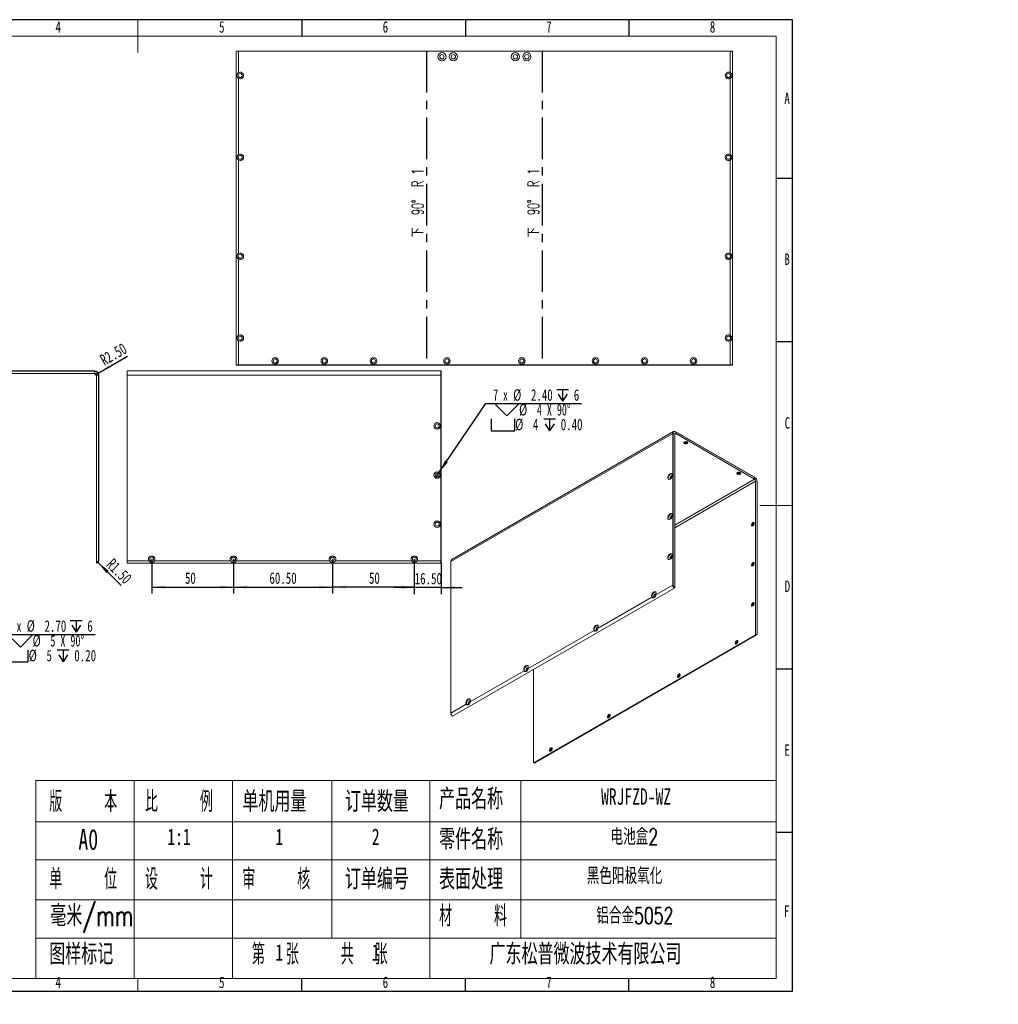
# Model space of a CAD drawing. Header units: millimetres. Extents: x -8 to 916, y -4 to 297.
# Tile 2 of 3: x 184 to 483, y -4 to 297. Entities that reach past the tile are written whole.
import ezdxf

# ---------------------------------------------------------------- set-up
doc = ezdxf.new("R2010")
doc.units = ezdxf.units.MM
doc.linetypes.add('CENTERX2', pattern=[20.32, 12.7, -2.54, 2.54, -2.54])
for name, color, linetype in [('10', 7, 'Continuous'), ('5', 7, 'Continuous'), ('9', 7, 'Continuous')]:
    doc.layers.add(name, color=color, linetype=linetype)
doc.layers.add('中心线层', color=1, linetype='CENTERX2', lineweight=15)
doc.styles.add('SLDTEXTSTYLE0', font='TXT', dxfattribs={"width": 0.7})
doc.styles.add('SLDTEXTSTYLE1', font='TXT', dxfattribs={"width": 0.7, "bigfont": 'bigfont'})
doc.styles.add('SLDTEXTSTYLE3', font='TXT', dxfattribs={"width": 0.566667, "bigfont": 'bigfont'})
doc.styles.add('SLDTEXTSTYLE4', font='TXT', dxfattribs={"width": 0.633333})
doc.styles.add('SLDTEXTSTYLE5', font='TXT', dxfattribs={"width": 0.642857})
doc.styles.add('SLDTEXTSTYLE6', font='TXT', dxfattribs={"width": 0.609091, "bigfont": 'bigfont'})
doc.dimstyles.new('SLDDIMSTYLE0', dxfattribs={"dimtxt": 3.5, "dimasz": 4.08, "dimexe": 0, "dimexo": 0.0625, "dimgap": 0.875, "dimtad": 2, "dimlfac": 2, "dimrnd": 1e-09, "dimzin": 12, "dimdsep": 46, "dimtxsty": 'SLDTEXTSTYLE0', "dimsah": 1, "dimcen": 0.09, "dimadec": 0, "dimazin": 3, "dimtfac": 1, "dimtofl": 0, "dimtmove": 0, "dimatfit": 3, "dimfxl": 0, "dimfrac": 2, "dimtolj": 1, "dimtzin": 12, "dimarcsym": 0})
doc.dimstyles.new('SLDDIMSTYLE1', dxfattribs={"dimtxt": 3.5, "dimasz": 4.08, "dimexe": 0, "dimexo": 0.0625, "dimgap": 0.875, "dimtad": 2, "dimlfac": 2, "dimrnd": 1e-09, "dimzin": 4, "dimdsep": 46, "dimtxsty": 'SLDTEXTSTYLE0', "dimsah": 1, "dimcen": 0.09, "dimadec": 0, "dimazin": 1, "dimtfac": 1, "dimtmove": 0, "dimatfit": 0, "dimfxl": 0, "dimfrac": 2, "dimtolj": 1, "dimtzin": 12, "dimarcsym": 0})
doc.dimstyles.new('SLDDIMSTYLE3', dxfattribs={"dimtxt": 3.5, "dimasz": 4.08, "dimexe": 0, "dimexo": 0.0625, "dimgap": 0.875, "dimtad": 0, "dimtih": 1, "dimtoh": 1, "dimlfac": 2, "dimrnd": 1e-09, "dimzin": 4, "dimdsep": 46, "dimtxsty": 'SLDTEXTSTYLE0', "dimblk1": 'NONE', "dimsah": 1, "dimcen": 0, "dimadec": 0, "dimazin": 1, "dimtfac": 1, "dimtmove": 0, "dimatfit": 3, "dimldrblk": 'NONE', "dimfxl": 0, "dimfrac": 2, "dimtolj": 1, "dimtzin": 12, "dimarcsym": 0})
doc.dimstyles.new('SLDDIMSTYLE5', dxfattribs={"dimtxt": 3.5, "dimasz": 4.08, "dimexe": 0, "dimexo": 0.0625, "dimgap": 0.875, "dimtad": 2, "dimlfac": 2, "dimrnd": 1e-09, "dimzin": 4, "dimdsep": 46, "dimtxsty": 'SLDTEXTSTYLE0', "dimsah": 1, "dimcen": 0.09, "dimadec": 0, "dimazin": 1, "dimtfac": 1, "dimtofl": 0, "dimtmove": 0, "dimatfit": 3, "dimfxl": 0, "dimfrac": 2, "dimtolj": 1, "dimtzin": 12, "dimarcsym": 0})
doc.dimstyles.new('SLDDIMSTYLE7', dxfattribs={"dimtxt": 3.5, "dimasz": 4.08, "dimexe": 0, "dimexo": 0.0625, "dimgap": 0.875, "dimtad": 2, "dimlfac": 2, "dimrnd": 1e-09, "dimzin": 4, "dimdsep": 46, "dimtxsty": 'SLDTEXTSTYLE0', "dimsah": 1, "dimcen": 0, "dimadec": 0, "dimazin": 1, "dimtfac": 1, "dimtofl": 0, "dimtmove": 0, "dimatfit": 3, "dimfxl": 0, "dimfrac": 2, "dimtolj": 1, "dimtzin": 12, "dimarcsym": 0})

# ---------------------------------------------------------------- blocks, each defined once
blk = doc.blocks.new('SW_NOTE_0')
at = {"layer": '10', "color": 0, "attachment_point": 1, "style": 'SLDTEXTSTYLE1'}
for s, insert, char_height in [('1\\M+18141\\M+1955C\\M+196CA\\M+195BD\\M+190AE\\M+18141\\M+19DD9锐\\M+18A70\\M+18141\\M+19DD9\\M+196D1\\M+18E68\\M+18141\\M+19DD9划\\M+18DAD\\M+18141\\M+19DD9变\\M+18C60', (0, 9.55), 7.40833), ('2\\M+18141\\M+18F8A\\M+1974C\\M+196A2\\M+1928D\\M+18EDA\\M+190A1\\M+18CF6\\M+18DB7\\M+18BCF\\M+188C2GB/T1084-2400f级\\M+189C1\\M+18D48', (0, -1.83), 7.40833), ('3\\M+18141\\M+196A2\\M+1928D\\M+18D45\\M+188CA\\M+18CF6\\M+18DB7\\M+18BCF\\M+188C2\\M+1817D0.1', (0, -13.21), 7.4083), ('4\\M+18141\\M+196A2\\M+1928D圆\\M+18A70\\M+18BCF为R1.5', (0, -24.58), 7.4083), ('5\\M+18141\\M+196A2\\M+1928D\\M+18EDA\\M+190A1\\M+18E51\\M+18FC6SERP\\M+195B6\\M+18C8F\\M+189C1\\M+18D48', (0, -35.96), 7.4083)]:
    blk.add_mtext(s, dxfattribs=dict(at, insert=insert, char_height=char_height))
blk = doc.blocks.new('SW_SYMBOL_HOLE_DEPTH')
at = {"layer": '10', "color": 0}
for p, q in [((0, 875), (800, 875)), ((400, 875), (400, 75)), ((100, 555), (400, 75)), ((700, 555), (400, 75))]:
    blk.add_line(p, q, dxfattribs=at)
blk = doc.blocks.new('SW_SYMBOL_HOLE_SINK')
at = {"layer": '10', "color": 0}
for p, q in [((0, 875), (800, 75)), ((800, 75), (1600, 875))]:
    blk.add_line(p, q, dxfattribs=at)
blk = doc.blocks.new('SW_SYMBOL_HOLE_SPOT')
at = {"layer": '10', "color": 0}
for p, q in [((0, 875), (0, 75)), ((1600, 75), (1600, 875)), ((0, 75), (1600, 75))]:
    blk.add_line(p, q, dxfattribs=at)
blk = doc.blocks.new('_D_18')
at = {"layer": '10'}
for p, q in [((157.4, 100.67), (177.58, 109.07)), ((177.58, 109.07), (206.81, 109.07)), ((155.09, 99.71), (157.4, 100.67))]:
    blk.add_line(p, q, dxfattribs=at)
blk.add_solid([(157.4, 100.67), (161.36, 101.77), (160.97, 102.71)], dxfattribs=at)
at = {"layer": '10', "xscale": 0.004511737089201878, "yscale": 0.004511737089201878, "zscale": 0.004511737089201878}
for name, p in [('SW_SYMBOL_HOLE_DEPTH', (199.23, 109.4)), ('SW_SYMBOL_HOLE_SINK', (180.36, 104.89)), ('SW_SYMBOL_HOLE_SPOT', (179.17, 100.37)), ('SW_SYMBOL_HOLE_DEPTH', (195.24, 100.37))]:
    blk.add_blockref(name, p, dxfattribs=at)
at = {"layer": '10', "char_height": 3.5, "attachment_point": 1}
for s, insert, style in [('4 x', (179.79, 113.39), 'SLDTEXTSTYLE4'), ('%%c', (185.92, 113.41), 'SLDTEXTSTYLE0'), ('2.70', (191.35, 113.39), 'SLDTEXTSTYLE0'), ('6', (204.44, 113.39), 'SLDTEXTSTYLE0'), ('%%c', (187.72, 108.89), 'SLDTEXTSTYLE0'), ('5 X 90°', (193.15, 108.88), 'SLDTEXTSTYLE5'), ('%%c', (186.53, 104.38), 'SLDTEXTSTYLE0'), ('5', (191.96, 104.36), 'SLDTEXTSTYLE0'), ('0.20', (200.46, 104.36), 'SLDTEXTSTYLE0')]:
    blk.add_mtext(s, dxfattribs=dict(at, insert=insert, style=style))
blk = doc.blocks.new('_NONE')
blk = doc.blocks.new('_D_21')
at = {"layer": '10'}
for q in [(216.77, 194.17), (206.7, 188.36)]:
    blk.add_line((207.78, 188.98), q, dxfattribs=at)
blk.add_solid([(207.78, 188.98), (211.57, 190.58), (211.06, 191.46)], dxfattribs=at)
at = {"layer": '10', "insert": (207.91, 194.18), "char_height": 3.5, "attachment_point": 1, "rotation": 30, "style": 'SLDTEXTSTYLE0'}
blk.add_mtext('R2.50', dxfattribs=at)
blk = doc.blocks.new('_D_23')
at = {"layer": '中心线层'}
for q in [(207.2, 131.61), (214.76, 124.05)]:
    blk.add_line((207.73, 131.08), q, dxfattribs=at)
blk.add_solid([(207.73, 131.08), (210.25, 127.83), (210.97, 128.55)], dxfattribs=at)
at = {"layer": '中心线层', "insert": (212.46, 132.59), "char_height": 3.5, "attachment_point": 1, "rotation": 315, "style": 'SLDTEXTSTYLE0'}
blk.add_mtext('R1.50', dxfattribs=at)
blk = doc.blocks.new('_D_24')
at = {"layer": '10'}
for p, q in [((304.38, 132.11), (304.38, 121.39)), ((312.63, 130.96), (312.63, 121.39)), ((304.38, 123.39), (298.03, 123.39)), ((312.63, 123.39), (304.38, 123.39)), ((312.63, 123.39), (318.98, 123.39))]:
    blk.add_line(p, q, dxfattribs=at)
for points in [[(304.38, 123.39), (300.3, 123.9), (300.3, 122.88)], [(312.63, 123.39), (316.71, 122.88), (316.71, 123.9)]]:
    blk.add_solid(points, dxfattribs=at)
at = {"layer": '10', "insert": (304.5, 127.9), "char_height": 3.5, "attachment_point": 1, "style": 'SLDTEXTSTYLE0'}
blk.add_mtext('16.50', dxfattribs=at)
blk = doc.blocks.new('_D_25')
at = {"layer": '10'}
for p, q in [((279.38, 132.11), (279.38, 121.54)), ((304.38, 132.11), (304.38, 121.54)), ((304.38, 123.54), (279.38, 123.54))]:
    blk.add_line(p, q, dxfattribs=at)
for points in [[(279.38, 123.54), (283.46, 123.03), (283.46, 124.05)], [(304.38, 123.54), (300.3, 124.05), (300.3, 123.03)]]:
    blk.add_solid(points, dxfattribs=at)
at = {"layer": '10', "insert": (290.52, 128.05), "char_height": 3.5, "attachment_point": 1, "style": 'SLDTEXTSTYLE0'}
blk.add_mtext('50', dxfattribs=at)
blk = doc.blocks.new('_D_26')
at = {"layer": '10'}
for p, q in [((311.95, 158.63), (326.27, 179.69)), ((326.27, 179.69), (355.5, 179.69)), ((310.82, 156.98), (311.95, 158.63))]:
    blk.add_line(p, q, dxfattribs=at)
blk.add_solid([(311.95, 158.63), (314.66, 161.72), (313.82, 162.29)], dxfattribs=at)
at = {"layer": '10', "xscale": 0.004511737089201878, "yscale": 0.004511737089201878, "zscale": 0.004511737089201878}
for name, p in [('SW_SYMBOL_HOLE_DEPTH', (347.92, 180.03)), ('SW_SYMBOL_HOLE_SINK', (329.05, 175.51)), ('SW_SYMBOL_HOLE_SPOT', (327.85, 171)), ('SW_SYMBOL_HOLE_DEPTH', (343.93, 171))]:
    blk.add_blockref(name, p, dxfattribs=at)
at = {"layer": '10', "char_height": 3.5, "attachment_point": 1}
for s, insert, style in [('7 x', (328.48, 184.02), 'SLDTEXTSTYLE4'), ('%%c', (334.6, 184.03), 'SLDTEXTSTYLE0'), ('2.40', (340.03, 184.02), 'SLDTEXTSTYLE0'), ('6', (353.13, 184.02), 'SLDTEXTSTYLE0'), ('%%c', (336.41, 179.52), 'SLDTEXTSTYLE0'), ('4 X 90°', (341.84, 179.5), 'SLDTEXTSTYLE5'), ('%%c', (335.22, 175), 'SLDTEXTSTYLE0'), ('4', (340.64, 174.99), 'SLDTEXTSTYLE0'), ('0.40', (349.14, 174.99), 'SLDTEXTSTYLE0')]:
    blk.add_mtext(s, dxfattribs=dict(at, insert=insert, style=style))
blk = doc.blocks.new('_D_27')
at = {"layer": '10'}
for p, q in [((249.13, 132.11), (249.13, 121.54)), ((279.38, 132.11), (279.38, 121.54)), ((249.13, 123.54), (279.38, 123.54))]:
    blk.add_line(p, q, dxfattribs=at)
for points in [[(249.13, 123.54), (253.21, 123.03), (253.21, 124.05)], [(279.38, 123.54), (275.3, 124.05), (275.3, 123.03)]]:
    blk.add_solid(points, dxfattribs=at)
at = {"layer": '10', "insert": (260.1, 128.05), "char_height": 3.5, "attachment_point": 1, "style": 'SLDTEXTSTYLE0'}
blk.add_mtext('60.50', dxfattribs=at)
blk = doc.blocks.new('_D_28')
at = {"layer": '10'}
for p, q in [((224.13, 132.11), (224.13, 121.54)), ((249.13, 132.11), (249.13, 121.54)), ((224.13, 123.54), (249.13, 123.54))]:
    blk.add_line(p, q, dxfattribs=at)
for points in [[(224.13, 123.54), (228.21, 123.03), (228.21, 124.05)], [(249.13, 123.54), (245.05, 124.05), (245.05, 123.03)]]:
    blk.add_solid(points, dxfattribs=at)
at = {"layer": '10', "insert": (234.27, 128.05), "char_height": 3.5, "attachment_point": 1, "style": 'SLDTEXTSTYLE0'}
blk.add_mtext('50', dxfattribs=at)

msp = doc.modelspace()

# ---------------------------------------------------------------- linework, layer by layer
at = {"color": 7, "linetype": 'Continuous', "lineweight": 15}
for p, q in [((249.9338, 287.426), (249.9338, 191.526)), ((249.9338, 287.426), (250.6838, 287.426)), ((250.6838, 287.426), (250.6838, 280.792)), ((400.9327, 287.426), (250.6838, 287.426)), ((400.9327, 280.792), (400.9327, 287.426)), ((400.9327, 287.426), (401.6827, 287.426)), ((401.6827, 191.526), (401.6827, 287.426)), ((250.6838, 279.06), (250.6838, 255.792)), ((400.9327, 255.792), (400.9327, 279.06)), ((250.6838, 254.06), (250.6838, 225.542)), ((400.9327, 225.542), (400.9327, 254.06)), ((250.6838, 223.81), (250.6838, 200.542)), ((400.9327, 200.542), (400.9327, 223.81)), ((250.6838, 198.81), (250.6838, 191.526)), ((400.9327, 191.526), (400.9327, 198.81)), ((250.0338, 191.426), (249.9338, 191.526)), ((249.9338, 191.526), (250.6838, 191.526)), ((250.6838, 191.426), (250.0338, 191.426)), ((250.6838, 191.526), (400.9327, 191.526)), ((250.6838, 191.426), (250.6838, 191.526)), ((400.9327, 191.426), (250.6838, 191.426)), ((400.9327, 191.526), (401.6827, 191.526)), ((400.9327, 191.426), (400.9327, 191.526)), ((401.5827, 191.426), (400.9327, 191.426)), ((401.6827, 191.526), (401.5827, 191.426)), ((172.6972, 189.6058), (206.6972, 189.6058)), ((206.6972, 189.5058), (172.6972, 189.5058)), ((172.6972, 188.8558), (206.6972, 188.8558)), ((206.6972, 189.5058), (206.6972, 189.6058)), ((206.6972, 188.8558), (206.6972, 189.5058)), ((207.1972, 188.3558), (207.8472, 188.3558)), ((207.1972, 188.3558), (207.1972, 130.9558)), ((207.8472, 188.3558), (207.9472, 188.3558)), ((207.8472, 131.6058), (207.8472, 188.3558)), ((207.9472, 188.3558), (207.9472, 131.6058)), ((216.6349, 188.3558), (216.6349, 189.6058)), ((216.6349, 189.6058), (312.5349, 189.6058)), ((216.6349, 188.3558), (312.5349, 188.3558)), ((216.6349, 188.3558), (216.6349, 131.6058)), ((312.5349, 188.3558), (312.5349, 189.6058)), ((312.6349, 189.5058), (312.5349, 189.6058)), ((312.5349, 131.6058), (312.5349, 188.3558)), ((312.6349, 188.3558), (312.5349, 188.3558)), ((312.6349, 189.5058), (312.6349, 188.3558)), ((312.6349, 188.3558), (312.6349, 131.6058)), ((315.5504, 131.3696), (383.362, 170.5164)), ((383.6209, 171.0887), (315.8094, 131.942)), ((383.362, 124.1777), (383.362, 170.5164)), ((383.5034, 170.5164), (383.362, 170.5164)), ((383.963, 170.2511), (383.5034, 170.5164)), ((383.5034, 170.5164), (383.5034, 124.1777)), ((383.963, 170.2511), (384.3166, 170.4553)), ((383.963, 123.3816), (383.963, 170.2511)), ((384.3166, 170.986), (384.2459, 171.0268)), ((384.2459, 171.0268), (408.2875, 157.1479)), ((384.3166, 170.4553), (384.3166, 170.986)), ((408.3582, 157.1071), (384.3166, 170.986)), ((384.3166, 170.4553), (408.3582, 156.5763)), ((408.3582, 156.5763), (383.963, 142.4933)), ((408.3582, 157.1071), (408.2875, 157.1479)), ((408.3582, 156.5763), (408.3582, 157.1071)), ((383.963, 141.6768), (408.7117, 155.9639)), ((408.7117, 155.9639), (408.7117, 109.0945)), ((408.7117, 155.9639), (409.1714, 155.6986)), ((409.1714, 109.3599), (409.1714, 155.6986)), ((207.1972, 130.8558), (207.1972, 130.9558)), ((207.7563, 131.1058), (207.7637, 131.1058)), ((207.8472, 131.6058), (207.9472, 131.6058)), ((216.6349, 130.8558), (216.6349, 131.6058)), ((216.6349, 131.6058), (223.2689, 131.6058)), ((216.6349, 130.8558), (312.5349, 130.8558)), ((225.0009, 131.6058), (248.2689, 131.6058)), ((250.0009, 131.6058), (278.5189, 131.6058)), ((280.2509, 131.6058), (303.5189, 131.6058)), ((305.2509, 131.6058), (312.5349, 131.6058)), ((312.5349, 130.8558), (312.5349, 131.6058)), ((312.6349, 131.6058), (312.5349, 131.6058)), ((312.6349, 130.9558), (312.5349, 130.8558)), ((312.6349, 131.6058), (312.6349, 130.9558)), ((315.5504, 131.3696), (315.5504, 85.031)), ((378.2114, 121.2044), (383.362, 124.1777)), ((383.5034, 124.1777), (383.362, 124.1777)), ((316.0808, 84.1124), (383.8923, 123.2592)), ((360.5337, 110.9993), (376.9867, 120.4973)), ((383.963, 123.3816), (383.8923, 123.2592)), ((339.1438, 98.6511), (359.309, 110.2922)), ((408.641, 108.972), (340.8295, 69.8253)), ((341.2045, 69.7881), (409.016, 108.9349)), ((408.641, 108.972), (408.7117, 109.0945)), ((409.1714, 109.3599), (409.1714, 109.2783)), ((321.4661, 88.446), (337.919, 97.9441)), ((340.8295, 69.8253), (340.8295, 98.3995)), ((315.5504, 85.031), (320.2414, 87.739))]:
    msp.add_line(p, q, dxfattribs=at)
at = {"color": 7, "linetype": 'CENTERX2'}
for p, q in [((308.121, 287.426), (308.121, 191.526)), ((343.4955, 287.426), (343.4955, 191.526))]:
    msp.add_line(p, q, dxfattribs=at)
at = {"color": 7, "linetype": 'Continuous', "lineweight": 15, "flags": 128}
for points in [[(386.9329, 167.9244), (386.8028, 167.812), (386.7571, 167.6795), (386.8028, 167.5469), (386.9329, 167.4345), (387.1275, 167.3595), (387.3571, 167.3331), (387.5867, 167.3595), (387.7814, 167.4345), (387.9114, 167.5469), (387.9571, 167.6795), (387.9114, 167.812), (387.7814, 167.9244), (387.5867, 167.9995), (387.3571, 168.0258), (387.1275, 167.9995), (386.9329, 167.9244)], [(387.7814, 167.557), (387.5867, 167.4819), (387.3571, 167.4556), (387.1275, 167.4819), (386.9329, 167.557), (386.8028, 167.6694), (386.7666, 167.7407)], [(387.9477, 167.7407), (387.9114, 167.6694), (387.7814, 167.557)], [(382.5488, 158.1663), (382.3303, 158.0002), (382.1332, 157.7704), (381.9767, 157.4995), (381.8763, 157.2139), (381.8417, 156.9416), (381.8763, 156.7092), (381.9767, 156.5396), (382.1332, 156.4492), (382.3303, 156.4471), (382.5488, 156.5332), (382.7673, 156.6993), (382.9644, 156.9291), (383.1209, 157.2001), (383.2213, 157.4857), (383.2559, 157.758), (383.2213, 157.9903), (383.1209, 158.16), (382.9644, 158.2503), (382.7673, 158.2525), (382.5488, 158.1663)], [(382.6902, 158.0847), (382.4717, 157.9186), (382.2746, 157.6888), (382.1182, 157.4178), (382.0177, 157.1322), (381.9831, 156.8599), (382.0177, 156.6276), (382.1182, 156.4579), (382.1246, 156.4516)], [(382.9731, 157.5948), (382.8107, 157.4638), (382.6731, 157.2781), (382.5811, 157.0661), (382.5488, 156.8599), (382.5811, 156.6911), (382.6505, 156.6004)], [(383.2486, 157.6365), (383.1354, 157.6512), (382.9731, 157.5948)], [(403.1256, 158.5765), (402.9955, 158.4641), (402.9499, 158.3316), (402.9955, 158.199), (403.1256, 158.0867), (403.3203, 158.0116), (403.5499, 157.9852), (403.7795, 158.0116), (403.9741, 158.0867), (404.1042, 158.199), (404.1499, 158.3316), (404.1042, 158.4641), (403.9741, 158.5765), (403.7795, 158.6516), (403.5499, 158.678), (403.3203, 158.6516), (403.1256, 158.5765)], [(403.9741, 158.2092), (403.7795, 158.1341), (403.5499, 158.1077), (403.3203, 158.1341), (403.1256, 158.2092), (402.9955, 158.3215), (402.9593, 158.3928)], [(404.1404, 158.3928), (404.1042, 158.3215), (403.9741, 158.2092)], [(382.5488, 145.9182), (382.3303, 145.7521), (382.1332, 145.5223), (381.9767, 145.2514), (381.8763, 144.9658), (381.8417, 144.6935), (381.8763, 144.4611), (381.9767, 144.2915), (382.1332, 144.2011), (382.3303, 144.1989), (382.5488, 144.2851), (382.7673, 144.4512), (382.9644, 144.681), (383.1209, 144.952), (383.2213, 145.2376), (383.2559, 145.5099), (383.2213, 145.7422), (383.1209, 145.9119), (382.9644, 146.0022), (382.7673, 146.0044), (382.5488, 145.9182)], [(382.6902, 145.8366), (382.4717, 145.6705), (382.2746, 145.4407), (382.1182, 145.1697), (382.0177, 144.8841), (381.9831, 144.6118), (382.0177, 144.3795), (382.1182, 144.2098), (382.1246, 144.2035)], [(382.9731, 145.3467), (382.8107, 145.2156), (382.6731, 145.03), (382.5811, 144.8179), (382.5488, 144.6118), (382.5811, 144.443), (382.6505, 144.3523)], [(383.2486, 145.3884), (383.1354, 145.4031), (382.9731, 145.3467)], [(407.4036, 142.5116), (407.4359, 142.7177), (407.5279, 142.9297), (407.6655, 143.1154), (407.8279, 143.2464), (407.9902, 143.3028), (408.1279, 143.2761), (408.2198, 143.1702), (408.2521, 143.0014), (408.2198, 142.7953), (408.1279, 142.5832), (407.9902, 142.3976), (407.8279, 142.2666), (407.6655, 142.2101), (407.5279, 142.2369), (407.4359, 142.3427), (407.4036, 142.5116)], [(407.5097, 142.4503), (407.542, 142.6565), (407.6339, 142.8685), (407.7716, 143.0542), (407.9339, 143.1852), (408.0963, 143.2416), (408.1761, 143.2373)], [(407.5856, 142.2144), (407.542, 142.2815), (407.5097, 142.4503)], [(382.5488, 133.6701), (382.3303, 133.504), (382.1332, 133.2742), (381.9767, 133.0033), (381.8763, 132.7176), (381.8417, 132.4453), (381.8763, 132.213), (381.9767, 132.0434), (382.1332, 131.953), (382.3303, 131.9508), (382.5488, 132.037), (382.7673, 132.2031), (382.9644, 132.4329), (383.1209, 132.7038), (383.2213, 132.9894), (383.2559, 133.2618), (383.2213, 133.4941), (383.1209, 133.6637), (382.9644, 133.7541), (382.7673, 133.7563), (382.5488, 133.6701)], [(382.6902, 133.5884), (382.4717, 133.4223), (382.2746, 133.1926), (382.1182, 132.9216), (382.0177, 132.636), (381.9831, 132.3637), (382.0177, 132.1314), (382.1182, 131.9617), (382.1246, 131.9554)], [(382.9731, 133.0986), (382.8107, 132.9675), (382.6731, 132.7819), (382.5811, 132.5698), (382.5488, 132.3637), (382.5811, 132.1949), (382.6505, 132.1042)], [(383.2486, 133.1402), (383.1354, 133.155), (382.9731, 133.0986)], [(407.4036, 130.2634), (407.4359, 130.4696), (407.5279, 130.6816), (407.6655, 130.8673), (407.8279, 130.9983), (407.9902, 131.0547), (408.1279, 131.028), (408.2198, 130.9221), (408.2521, 130.7533), (408.2198, 130.5472), (408.1279, 130.3351), (407.9902, 130.1495), (407.8279, 130.0184), (407.6655, 129.962), (407.5279, 129.9888), (407.4359, 130.0946), (407.4036, 130.2634)], [(407.5097, 130.2022), (407.542, 130.4083), (407.6339, 130.6204), (407.7716, 130.806), (407.9339, 130.9371), (408.0963, 130.9935), (408.1761, 130.9892)], [(407.5856, 129.9663), (407.542, 130.0334), (407.5097, 130.2022)], [(378.2114, 121.2044), (378.2919, 121.4958), (378.301, 121.7628), (378.2379, 121.978), (378.109, 122.1192), (377.9277, 122.1718), (377.7125, 122.1306), (377.4856, 121.9996), (377.2704, 121.7924), (377.0891, 121.5304), (376.9602, 121.2404), (376.8971, 120.9523), (376.9062, 120.6959), (376.9867, 120.4973)], [(377.7405, 121.994), (377.522, 121.8279), (377.3248, 121.5982), (377.1684, 121.3272), (377.068, 121.0416), (377.0334, 120.7693), (377.068, 120.5369), (377.1684, 120.3673), (377.2405, 120.3114)], [(378.0233, 121.5041), (377.861, 121.3731), (377.7233, 121.1875), (377.6313, 120.9754), (377.599, 120.7693), (377.6313, 120.6004), (377.7233, 120.4946), (377.858, 120.4676)], [(377.7811, 120.4721), (377.7374, 120.5392), (377.7051, 120.7081), (377.7374, 120.9142), (377.8294, 121.1262), (377.967, 121.3119), (378.1294, 121.4429), (378.2917, 121.4993), (378.2924, 121.4994)], [(378.2988, 121.5458), (378.1857, 121.5606), (378.0233, 121.5041)], [(407.4036, 118.0153), (407.4359, 118.2215), (407.5279, 118.4335), (407.6655, 118.6192), (407.8279, 118.7502), (407.9902, 118.8066), (408.1279, 118.7799), (408.2198, 118.674), (408.2521, 118.5052), (408.2198, 118.299), (408.1279, 118.087), (407.9902, 117.9014), (407.8279, 117.7703), (407.6655, 117.7139), (407.5279, 117.7406), (407.4359, 117.8465), (407.4036, 118.0153)], [(407.5097, 117.9541), (407.542, 118.1602), (407.6339, 118.3723), (407.7716, 118.5579), (407.9339, 118.6889), (408.0963, 118.7454), (408.1761, 118.7411)], [(407.5856, 117.7182), (407.542, 117.7853), (407.5097, 117.9541)], [(360.5337, 110.9993), (360.6142, 111.2907), (360.6233, 111.5577), (360.5602, 111.7729), (360.4313, 111.9141), (360.25, 111.9667), (360.0348, 111.9255), (359.8079, 111.7945), (359.5928, 111.5873), (359.4114, 111.3253), (359.2825, 111.0353), (359.2194, 110.7472), (359.2286, 110.4907), (359.309, 110.2922)], [(360.0628, 111.7889), (359.8443, 111.6228), (359.6472, 111.393), (359.4907, 111.1221), (359.3903, 110.8365), (359.3557, 110.5642), (359.3903, 110.3318), (359.4907, 110.1622), (359.5628, 110.1063)], [(360.3456, 111.299), (360.1833, 111.168), (360.0456, 110.9824), (359.9537, 110.7703), (359.9214, 110.5642), (359.9537, 110.3953), (360.0456, 110.2895), (360.1804, 110.2625)], [(360.1034, 110.267), (360.0597, 110.3341), (360.0274, 110.503), (360.0597, 110.7091), (360.1517, 110.9211), (360.2893, 111.1068), (360.4517, 111.2378), (360.6141, 111.2942), (360.6148, 111.2943)], [(360.6212, 111.3407), (360.508, 111.3555), (360.3456, 111.299)], [(402.4539, 106.4209), (402.4861, 106.627), (402.5781, 106.8391), (402.7158, 107.0247), (402.8781, 107.1558), (403.0405, 107.2122), (403.1781, 107.1855), (403.2701, 107.0796), (403.3024, 106.9108), (403.2701, 106.7046), (403.1781, 106.4926), (403.0405, 106.3069), (402.8781, 106.1759), (402.7158, 106.1195), (402.5781, 106.1462), (402.4861, 106.2521), (402.4539, 106.4209)], [(402.5599, 106.3597), (402.5922, 106.5658), (402.6842, 106.7779), (402.8218, 106.9635), (402.9842, 107.0945), (403.1465, 107.151), (403.2264, 107.1467)], [(402.6359, 106.1238), (402.5922, 106.1908), (402.5599, 106.3597)], [(339.1438, 98.6511), (339.2242, 98.9425), (339.2333, 99.2095), (339.1702, 99.4247), (339.0414, 99.5659), (338.86, 99.6186), (338.6448, 99.5773), (338.418, 99.4463), (338.2028, 99.2392), (338.0214, 98.9771), (337.8926, 98.6871), (337.8294, 98.3991), (337.8386, 98.1426), (337.919, 97.9441)], [(338.6728, 99.4408), (338.4543, 99.2747), (338.2572, 99.0449), (338.1008, 98.7739), (338.0003, 98.4883), (337.9657, 98.216), (338.0003, 97.9837), (338.1008, 97.814), (338.1729, 97.7582)], [(338.9557, 98.9509), (338.7933, 98.8198), (338.6557, 98.6342), (338.5637, 98.4221), (338.5314, 98.216), (338.5637, 98.0472), (338.6557, 97.9413), (338.7904, 97.9143)], [(338.7134, 97.9189), (338.6698, 97.9859), (338.6375, 98.1548), (338.6698, 98.3609), (338.7617, 98.5729), (338.8994, 98.7586), (339.0617, 98.8896), (339.2241, 98.9461), (339.2248, 98.9461)], [(339.2312, 98.9926), (339.118, 99.0073), (338.9557, 98.9509)], [(384.7762, 96.2158), (384.8085, 96.4219), (384.9004, 96.634), (385.0381, 96.8196), (385.2004, 96.9507), (385.3628, 97.0071), (385.5004, 96.9804), (385.5924, 96.8745), (385.6247, 96.7057), (385.5924, 96.4995), (385.5004, 96.2875), (385.3628, 96.1018), (385.2004, 95.9708), (385.0381, 95.9144), (384.9004, 95.9411), (384.8085, 96.047), (384.7762, 96.2158)], [(384.8822, 96.1546), (384.9145, 96.3607), (385.0065, 96.5727), (385.1442, 96.7584), (385.3065, 96.8894), (385.4689, 96.9459), (385.5487, 96.9416)], [(384.9582, 95.9187), (384.9145, 95.9857), (384.8822, 96.1546)], [(321.4661, 88.446), (321.5465, 88.7374), (321.5557, 89.0044), (321.4926, 89.2196), (321.3637, 89.3608), (321.1823, 89.4135), (320.9672, 89.3722), (320.7403, 89.2412), (320.5251, 89.0341), (320.3438, 88.772), (320.2149, 88.482), (320.1518, 88.194), (320.1609, 87.9375), (320.2414, 87.739)], [(320.9952, 89.2357), (320.7766, 89.0696), (320.5795, 88.8398), (320.4231, 88.5688), (320.3227, 88.2832), (320.288, 88.0109), (320.3227, 87.7786), (320.4231, 87.6089), (320.4952, 87.5531)], [(321.278, 88.7458), (321.1156, 88.6147), (320.978, 88.4291), (320.886, 88.217), (320.8537, 88.0109), (320.886, 87.8421), (320.978, 87.7362), (321.1127, 87.7092)], [(321.0358, 87.7138), (320.9921, 87.7808), (320.9598, 87.9497), (320.9921, 88.1558), (321.0841, 88.3678), (321.2217, 88.5535), (321.3841, 88.6845), (321.5464, 88.741), (321.5471, 88.741)], [(321.5535, 88.7875), (321.4403, 88.8022), (321.278, 88.7458)], [(363.3862, 83.8676), (363.4185, 84.0738), (363.5105, 84.2858), (363.6481, 84.4715), (363.8105, 84.6025), (363.9728, 84.6589), (364.1105, 84.6322), (364.2024, 84.5263), (364.2347, 84.3575), (364.2024, 84.1514), (364.1105, 83.9393), (363.9728, 83.7537), (363.8105, 83.6226), (363.6481, 83.5662), (363.5105, 83.5929), (363.4185, 83.6988), (363.3862, 83.8676)], [(363.4923, 83.8064), (363.5246, 84.0125), (363.6165, 84.2246), (363.7542, 84.4102), (363.9165, 84.5413), (364.0789, 84.5977), (364.1587, 84.5934)], [(363.5682, 83.5705), (363.5246, 83.6376), (363.4923, 83.8064)], [(345.7085, 73.6625), (345.7408, 73.8687), (345.8328, 74.0807), (345.9704, 74.2664), (346.1328, 74.3974), (346.2952, 74.4538), (346.4328, 74.4271), (346.5248, 74.3212), (346.5571, 74.1524), (346.5248, 73.9463), (346.4328, 73.7342), (346.2952, 73.5486), (346.1328, 73.4175), (345.9704, 73.3611), (345.8328, 73.3878), (345.7408, 73.4937), (345.7085, 73.6625)], [(345.8146, 73.6013), (345.8469, 73.8074), (345.9389, 74.0195), (346.0765, 74.2051), (346.2389, 74.3362), (346.4012, 74.3926), (346.4811, 74.3883)], [(345.8906, 73.3654), (345.8469, 73.4325), (345.8146, 73.6013)]]:
    msp.add_lwpolyline(points, dxfattribs=at)
at = {"color": 7, "linetype": 'Continuous', "lineweight": 15}
for centre, radius in [((312.8333, 285.676), 1.25), ((312.8333, 285.676), 0.675), ((316.3333, 285.676), 1.25), ((316.3333, 285.676), 0.675), ((335.2833, 285.676), 1.25), ((335.2833, 285.676), 0.675), ((338.7833, 285.676), 1.25), ((338.7833, 285.676), 0.675), ((251.1838, 279.926), 0.6), ((400.4327, 279.926), 0.6), ((251.1838, 254.926), 0.6), ((400.4327, 254.926), 0.6), ((251.1838, 224.676), 0.6), ((400.4327, 224.676), 0.6), ((251.1838, 199.676), 0.6), ((400.4327, 199.676), 0.6), ((261.8838, 192.676), 1), ((261.8838, 192.676), 0.6), ((276.8838, 192.676), 1), ((276.8838, 192.676), 0.6), ((291.8838, 192.676), 1), ((291.8838, 192.676), 0.6), ((314.3583, 192.676), 1), ((314.3583, 192.676), 0.6), ((337.2583, 192.676), 1), ((337.2583, 192.676), 0.6), ((359.7327, 192.676), 1), ((359.7327, 192.676), 0.6), ((374.7327, 192.676), 1), ((374.7327, 192.676), 0.6), ((389.7327, 192.676), 1), ((389.7327, 192.676), 0.6), ((311.3849, 172.8058), 1), ((311.3849, 172.8058), 0.6), ((311.3849, 157.8058), 1), ((311.3849, 157.8058), 0.6), ((311.3849, 142.8058), 1), ((311.3849, 142.8058), 0.6), ((224.1349, 132.1058), 0.6), ((249.1349, 132.1058), 0.6), ((279.3849, 132.1058), 0.6), ((304.3849, 132.1058), 0.6)]:
    msp.add_circle(centre, radius, dxfattribs=at)
for centre, radius, start, end in [((251.1838, 279.926), 1, 240, 120), ((400.4327, 279.926), 1, 60, 300), ((251.1838, 254.926), 1, 240, 120), ((400.4327, 254.926), 1, 60, 300), ((251.1838, 224.676), 1, 240, 120), ((400.4327, 224.676), 1, 60, 300), ((251.1838, 199.676), 1, 240, 120), ((400.4327, 199.676), 1, 60, 300), ((206.6972, 188.3558), 1.25, 0, 90), ((206.6972, 188.3558), 1.15, 0, 90), ((206.6972, 188.3558), 0.5, 0, 90), ((383.9008, 170.6038), 0.5459, 50.797078, 189.213969), ((383.9991, 170.5968), 0.5022, 50.796376, 189.214697), ((384.1785, 170.286), 0.2184, 50.795883, 189.214868), ((387.3571, 169.3055), 1.5936, 249.631308, 290.36877), ((387.3571, 169.1517), 1.6028, 250.720209, 289.279791), ((383.4348, 156.8383), 0.776, 104.370612, 195.634728), ((382.9913, 157.6631), 0.518, 76.247097, 125.53523), ((403.5499, 159.9576), 1.5936, 249.631461, 290.368598), ((403.5499, 159.8038), 1.6028, 250.720196, 289.279784), ((407.4059, 155.6183), 1.7673, 2.605251, 57.394618), ((407.9442, 155.929), 0.7684, 2.604866, 57.395069), ((383.4348, 144.5902), 0.776, 104.370639, 195.634702), ((382.9913, 145.415), 0.518, 76.247097, 125.53523), ((409.1025, 142.0206), 1.6026, 130.723806, 169.281546), ((409.2358, 141.9437), 1.5934, 129.627408, 170.377932), ((224.1349, 132.1058), 1, 330, 210), ((249.1349, 132.1058), 1, 330, 210), ((279.3849, 132.1058), 1, 330, 210), ((304.3849, 132.1058), 1, 330, 210), ((383.4348, 132.3421), 0.776, 104.370824, 195.634516), ((382.9913, 133.1669), 0.518, 76.247454, 125.535269), ((207.1972, 131.6058), 0.65, 270, 0), ((207.1972, 131.6058), 0.75, 270, 0), ((316.1584, 131.4393), 0.6119, 124.773632, 186.538756), ((409.1026, 129.7725), 1.6026, 130.724689, 169.280663), ((409.2358, 129.6956), 1.5934, 129.627408, 170.377932), ((384.5134, 124.2301), 1.1526, 182.605809, 237.394273), ((384.5013, 124.2231), 0.9989, 182.605553, 237.394448), ((378.0415, 121.5725), 0.518, 76.245304, 125.537353), ((409.1026, 117.5244), 1.6026, 130.724554, 169.28088), ((409.2357, 117.4475), 1.5934, 129.627341, 170.377999), ((360.3639, 111.3674), 0.518, 76.245301, 125.53729), ((408.8481, 109.2258), 0.3275, 230.796701, 9.214005), ((408.8912, 109.3145), 0.2839, 230.796738, 9.213987), ((404.1528, 105.93), 1.6026, 130.724532, 169.280903), ((404.3071, 105.8409), 1.6163, 129.928457, 170.076962), ((338.9739, 99.0193), 0.518, 76.245218, 125.537307), ((386.4752, 95.7249), 1.6026, 130.724596, 169.280798), ((386.6295, 95.6358), 1.6163, 129.928435, 170.076945), ((321.2962, 88.8142), 0.518, 76.245536, 125.536989), ((316.7019, 85.0834), 1.1526, 182.605809, 237.394273), ((365.0852, 83.3767), 1.6026, 130.724322, 169.281154), ((365.2395, 83.2876), 1.6163, 129.92839, 170.07695), ((347.4075, 73.1716), 1.6026, 130.724884, 169.280592), ((347.5618, 73.0825), 1.6163, 129.928785, 170.076555), ((341.0492, 70.1319), 0.3772, 234.382421, 294.307236)]:
    msp.add_arc(centre, radius, start, end, dxfattribs=at)
for points in [[(250.6838, 280.792), (250.6058, 280.747), (250.5364, 280.6932), (250.4128, 280.5688), (250.3607, 280.5003), (250.2752, 280.3523), (250.2415, 280.2718), (250.2075, 280.1468), (250.1988, 280.1041), (250.1869, 280.0165), (250.1839, 279.9713), (250.1837, 279.8381), (250.1956, 279.7499), (250.2412, 279.5808), (250.2741, 279.5019), (250.36, 279.3526), (250.4122, 279.2839), (250.5345, 279.1605), (250.6058, 279.105), (250.6838, 279.06)], [(400.9327, 279.06), (401.0107, 279.105), (401.0801, 279.1588), (401.2038, 279.2832), (401.2558, 279.3517), (401.3413, 279.4997), (401.375, 279.5802), (401.409, 279.7052), (401.4177, 279.7479), (401.4296, 279.8355), (401.4327, 279.8807), (401.4328, 280.0139), (401.421, 280.1021), (401.3753, 280.2712), (401.3424, 280.3501), (401.2565, 280.4994), (401.2043, 280.568), (401.082, 280.6915), (401.0107, 280.747), (400.9327, 280.792)], [(250.6838, 255.792), (250.6058, 255.747), (250.5364, 255.6932), (250.4128, 255.5688), (250.3607, 255.5003), (250.2752, 255.3523), (250.2415, 255.2718), (250.2075, 255.1468), (250.1988, 255.1041), (250.1869, 255.0165), (250.1839, 254.9713), (250.1837, 254.8381), (250.1956, 254.7499), (250.2412, 254.5808), (250.2741, 254.5019), (250.36, 254.3526), (250.4122, 254.2839), (250.5345, 254.1605), (250.6058, 254.105), (250.6838, 254.06)], [(400.9327, 254.06), (401.0107, 254.105), (401.0801, 254.1588), (401.2038, 254.2832), (401.2558, 254.3517), (401.3413, 254.4997), (401.375, 254.5802), (401.409, 254.7052), (401.4177, 254.7479), (401.4296, 254.8355), (401.4327, 254.8807), (401.4328, 255.0139), (401.421, 255.1021), (401.3753, 255.2712), (401.3424, 255.3501), (401.2565, 255.4994), (401.2043, 255.568), (401.082, 255.6915), (401.0107, 255.747), (400.9327, 255.792)], [(250.6838, 225.542), (250.6058, 225.497), (250.5364, 225.4432), (250.4128, 225.3188), (250.3607, 225.2503), (250.2752, 225.1023), (250.2415, 225.0218), (250.2075, 224.8968), (250.1988, 224.8541), (250.1869, 224.7665), (250.1839, 224.7213), (250.1837, 224.5881), (250.1956, 224.4999), (250.2412, 224.3308), (250.2741, 224.2519), (250.36, 224.1026), (250.4122, 224.0339), (250.5345, 223.9105), (250.6058, 223.855), (250.6838, 223.81)], [(400.9327, 223.81), (401.0107, 223.855), (401.0801, 223.9088), (401.2038, 224.0332), (401.2558, 224.1017), (401.3413, 224.2497), (401.375, 224.3302), (401.409, 224.4552), (401.4177, 224.4979), (401.4296, 224.5855), (401.4327, 224.6307), (401.4328, 224.7639), (401.421, 224.8521), (401.3753, 225.0212), (401.3424, 225.1001), (401.2565, 225.2494), (401.2043, 225.318), (401.082, 225.4415), (401.0107, 225.497), (400.9327, 225.542)], [(250.6838, 200.542), (250.6058, 200.497), (250.5364, 200.4432), (250.4128, 200.3188), (250.3607, 200.2503), (250.2752, 200.1023), (250.2415, 200.0218), (250.2075, 199.8968), (250.1988, 199.8541), (250.1869, 199.7665), (250.1839, 199.7213), (250.1837, 199.5881), (250.1956, 199.4999), (250.2412, 199.3308), (250.2741, 199.2519), (250.36, 199.1026), (250.4122, 199.0339), (250.5345, 198.9105), (250.6058, 198.855), (250.6838, 198.81)], [(400.9327, 198.81), (401.0107, 198.855), (401.0801, 198.9088), (401.2038, 199.0332), (401.2558, 199.1017), (401.3413, 199.2497), (401.375, 199.3302), (401.409, 199.4552), (401.4177, 199.4979), (401.4296, 199.5855), (401.4327, 199.6307), (401.4328, 199.7639), (401.421, 199.8521), (401.3753, 200.0212), (401.3424, 200.1001), (401.2565, 200.2494), (401.2043, 200.318), (401.082, 200.4415), (401.0107, 200.497), (400.9327, 200.542)], [(223.2689, 131.6058), (223.3139, 131.5278), (223.3677, 131.4584), (223.4921, 131.3348), (223.5606, 131.2827), (223.7086, 131.1972), (223.7891, 131.1635), (223.9141, 131.1295), (223.9568, 131.1208), (224.0444, 131.1089), (224.0896, 131.1059), (224.2228, 131.1057), (224.311, 131.1176), (224.4801, 131.1632), (224.559, 131.1961), (224.7083, 131.282), (224.777, 131.3342), (224.9004, 131.4566), (224.9559, 131.5278), (225.0009, 131.6058)], [(248.2689, 131.6058), (248.3139, 131.5278), (248.3677, 131.4584), (248.4921, 131.3348), (248.5606, 131.2827), (248.7086, 131.1972), (248.7891, 131.1635), (248.9141, 131.1295), (248.9568, 131.1208), (249.0444, 131.1089), (249.0896, 131.1059), (249.2228, 131.1057), (249.311, 131.1176), (249.4801, 131.1632), (249.559, 131.1961), (249.7083, 131.282), (249.777, 131.3342), (249.9004, 131.4566), (249.9559, 131.5278), (250.0009, 131.6058)], [(278.5189, 131.6058), (278.5639, 131.5278), (278.6177, 131.4584), (278.7421, 131.3348), (278.8106, 131.2827), (278.9586, 131.1972), (279.0391, 131.1635), (279.1641, 131.1295), (279.2068, 131.1208), (279.2944, 131.1089), (279.3396, 131.1059), (279.4728, 131.1057), (279.561, 131.1176), (279.7301, 131.1632), (279.809, 131.1961), (279.9583, 131.282), (280.027, 131.3342), (280.1504, 131.4566), (280.2059, 131.5278), (280.2509, 131.6058)], [(303.5189, 131.6058), (303.5639, 131.5278), (303.6177, 131.4584), (303.7421, 131.3348), (303.8106, 131.2827), (303.9586, 131.1972), (304.0391, 131.1635), (304.1641, 131.1295), (304.2068, 131.1208), (304.2944, 131.1089), (304.3396, 131.1059), (304.4728, 131.1057), (304.561, 131.1176), (304.7301, 131.1632), (304.809, 131.1961), (304.9583, 131.282), (305.027, 131.3342), (305.1504, 131.4566), (305.2059, 131.5278), (305.2509, 131.6058)], [(376.9867, 120.4973), (377.0185, 120.452), (377.0649, 120.4125), (377.1783, 120.3477), (377.2435, 120.3235), (377.3819, 120.2945), (377.4561, 120.29), (377.5635, 120.3023), (377.5989, 120.3095), (377.6681, 120.3314), (377.7021, 120.3462), (377.7963, 120.4004), (377.8508, 120.4506), (377.9449, 120.5717), (377.9837, 120.6405), (378.0552, 120.7912), (378.087, 120.8716), (378.149, 121.0365), (378.1796, 121.1223), (378.2114, 121.2044)], [(359.309, 110.2922), (359.3409, 110.2469), (359.3873, 110.2074), (359.5006, 110.1426), (359.5658, 110.1184), (359.7042, 110.0894), (359.7784, 110.0849), (359.8858, 110.0972), (359.9212, 110.1044), (359.9904, 110.1263), (360.0244, 110.1411), (360.1186, 110.1953), (360.1732, 110.2455), (360.2672, 110.3666), (360.306, 110.4354), (360.3775, 110.5861), (360.4093, 110.6665), (360.4713, 110.8314), (360.5019, 110.9172), (360.5337, 110.9993)], [(337.919, 97.9441), (337.9509, 97.8987), (337.9973, 97.8592), (338.1106, 97.7944), (338.1758, 97.7702), (338.3143, 97.7413), (338.3885, 97.7367), (338.4958, 97.749), (338.5312, 97.7563), (338.6004, 97.7781), (338.6344, 97.7929), (338.7287, 97.8472), (338.7832, 97.8973), (338.8772, 98.0184), (338.916, 98.0872), (338.9875, 98.238), (339.0193, 98.3183), (339.0814, 98.4832), (339.1119, 98.569), (339.1438, 98.6511)], [(320.2414, 87.739), (320.2732, 87.6936), (320.3196, 87.6541), (320.433, 87.5893), (320.4982, 87.5651), (320.6366, 87.5362), (320.7108, 87.5316), (320.8182, 87.5439), (320.8535, 87.5511), (320.9227, 87.573), (320.9567, 87.5878), (321.051, 87.6421), (321.1055, 87.6922), (321.1995, 87.8133), (321.2384, 87.8821), (321.3099, 88.0329), (321.3417, 88.1132), (321.4037, 88.2781), (321.4342, 88.3639), (321.4661, 88.446)]]:
    msp.add_open_spline(points, degree=3, knots=[0, 0, 0, 0, 0.125, 0.125, 0.25, 0.25, 0.375, 0.375, 0.4375, 0.4375, 0.5, 0.5, 0.625, 0.625, 0.75, 0.75, 0.875, 0.875, 1, 1, 1, 1], dxfattribs=at)
at = {"layer": '10', "lineweight": 15}
for p, q in [((188.6785, 64.4299), (188.6785, 3.8962)), ((188.6785, 64.4299), (415, 64.4299)), ((218.7131, 64.4299), (218.7131, 3.8962)), ((248.8248, 64.4299), (248.8248, 3.8962)), ((279.1269, 64.4299), (279.1269, 16.2097)), ((309.1726, 64.4299), (309.1726, 3.8962)), ((336.9335, 64.4299), (336.9335, 16.2097)), ((188.6785, 51.8099), (415, 51.8099)), ((188.6785, 40.1923), (415, 40.1923)), ((188.6785, 27.9318), (415, 27.9318)), ((188.6785, 16.2097), (415, 16.2097))]:
    msp.add_line(p, q, dxfattribs=at)
at = {"layer": '5', "lineweight": 15}
for p, q in [((219.8705, 297), (219.8705, 287)), ((420, 148.5), (410, 148.5)), ((219.8705, 0), (219.8705, 3.8962))]:
    msp.add_line(p, q, dxfattribs=at)
at = {"layer": '5'}
for p, q in [((270, 297), (270, 292)), ((320, 297), (320, 292)), ((370, 297), (370, 292)), ((420, 248.5), (415, 248.5)), ((420, 198.5), (415, 198.5)), ((420, 98.5), (415, 98.5)), ((420, 48.5), (415, 48.5)), ((270, 0), (270, 3.8962)), ((320, 0), (320, 3.8962)), ((370, 0), (370, 3.8962))]:
    msp.add_line(p, q, dxfattribs=at)
at = {"layer": '5', "color": 7, "lineweight": 15}
for p, q in [((415, 292), (25, 292)), ((415, 3.8962), (415, 292)), ((0, 3.8962), (415, 3.8962))]:
    msp.add_line(p, q, dxfattribs=at)
at = {"layer": '9', "color": 7}
for p, q in [((420, 297), (0, 297)), ((420, 148.5), (420, 297)), ((420, 0), (420, 148.5)), ((0, 0), (420, 0))]:
    msp.add_line(p, q, dxfattribs=at)

# ---------------------------------------------------------------- block references
at = {"layer": '10'}
msp.add_blockref('SW_NOTE_0', (32.8051, 57.3719), dxfattribs=at)

# ---------------------------------------------------------------- texts
at = {"color": 7, "linetype": 'Continuous', "lineweight": 0, "char_height": 3.5, "attachment_point": 2, "rotation": 90, "style": 'SLDTEXTSTYLE6'}
for insert in [(303.6599, 241.0048), (339.0344, 241.0048)]:
    msp.add_mtext('\\M+189BA  90\\M+1818B  R 1', dxfattribs=dict(at, insert=insert))
at = {"layer": '10'}
for s, insert, char_height, attachment_point, style in [('4', (195.5444, 296.5427), 3.5, 2, 'SLDTEXTSTYLE0'), ('5', (245.5444, 296.5427), 3.5, 2, 'SLDTEXTSTYLE0'), ('6', (295.5469, 296.5427), 3.5, 2, 'SLDTEXTSTYLE0'), ('7', (345.5469, 296.5427), 3.5, 2, 'SLDTEXTSTYLE0'), ('8', (395.5469, 296.5427), 3.5, 2, 'SLDTEXTSTYLE0'), ('A', (418.3203, 274.7364), 3.5, 2, 'SLDTEXTSTYLE0'), ('B', (418.3203, 225.5427), 3.5, 2, 'SLDTEXTSTYLE0'), ('C', (418.4273, 175.4864), 3.5, 2, 'SLDTEXTSTYLE0'), ('D', (418.4297, 125.5427), 3.5, 2, 'SLDTEXTSTYLE0'), ('E', (418.3179, 75.4864), 3.5, 2, 'SLDTEXTSTYLE0'), ('\\M+194C5    \\M+1967B', (192.8073, 61.1571), 6.35, 1, 'SLDTEXTSTYLE3'), ('\\M+194E4    \\M+197E1', (222.0614, 61.1571), 6.35, 1, 'SLDTEXTSTYLE3'), ('单\\M+18AF7\\M+19770\\M+197CA', (251.8366, 61.1571), 6.35, 1, 'SLDTEXTSTYLE1'), ('订单\\M+19094\\M+197CA', (283.1643, 61.1571), 6.35, 1, 'SLDTEXTSTYLE1'), ('产\\M+19569\\M+196BC\\M+18FCC', (311.9461, 61.9153), 6.35, 1, 'SLDTEXTSTYLE1'), ('WRJFZD-WZ', (361.4579, 62.0126), 5, 1, 'SLDTEXTSTYLE0'), ('A0', (201.7032, 49.583), 6.35, 1, 'SLDTEXTSTYLE0'), ('1:1', (228.9078, 49.7253), 5, 1, 'SLDTEXTSTYLE0'), ('1', (261.9258, 49.7253), 5, 1, 'SLDTEXTSTYLE0'), ('2', (291.384, 49.7253), 5, 1, 'SLDTEXTSTYLE0'), ('\\M+197EB\\M+18C8F\\M+196BC\\M+18FCC', (311.9579, 49.583), 6.35, 1, 'SLDTEXTSTYLE1'), ('电\\M+19272\\M+1E1B42', (364.3676, 49.7253), 5, 1, 'SLDTEXTSTYLE1'), ('单    \\M+188CA', (192.8191, 37.4511), 6.35, 1, 'SLDTEXTSTYLE3'), ('设    计', (222.0614, 37.4511), 6.35, 1, 'SLDTEXTSTYLE3'), ('审    \\M+18A6A', (251.8249, 37.4511), 6.35, 1, 'SLDTEXTSTYLE3'), ('订单编\\M+18D86', (283.1584, 37.4511), 6.35, 1, 'SLDTEXTSTYLE1'), ('\\M+1955C\\M+196CA处\\M+1979D', (311.9579, 37.4511), 6.35, 1, 'SLDTEXTSTYLE1'), ('\\M+1FC4B\\M+19046阳极氧\\M+189BB', (357.0933, 37.7499), 5, 1, 'SLDTEXTSTYLE1'), ('\\M+19F7C\\M+195C4/mm', (193.1295, 26.2772), 6.35, 1, 'SLDTEXTSTYLE1'), ('\\M+18DDE    \\M+197BF', (311.9579, 26.1699), 6.35, 1, 'SLDTEXTSTYLE3'), ('铝\\M+18D87\\M+18BE05052', (360.0031, 25.617), 5, 1, 'SLDTEXTSTYLE1'), ('F', (418.2243, 26.2364), 3.5, 2, 'SLDTEXTSTYLE0'), ('图样标记', (192.8073, 14.487), 6.35, 1, 'SLDTEXTSTYLE1'), ('\\M+191E6  张    \\M+18BA4  张', (254.7548, 14.487), 6.35, 1, 'SLDTEXTSTYLE3'), ('\\M+19BF6东\\M+18FBC\\M+19581\\M+194F7\\M+19467\\M+18B5A术\\M+1974C\\M+18CC0\\M+18CF6\\M+18E69', (327.3693, 14.487), 6.35, 1, 'SLDTEXTSTYLE1'), ('1', (261.9258, 14.3776), 5, 1, 'SLDTEXTSTYLE0'), ('1', (291.384, 14.3776), 5, 1, 'SLDTEXTSTYLE0'), ('4', (195.5444, 4.4864), 3.5, 2, 'SLDTEXTSTYLE0'), ('5', (245.5444, 4.4864), 3.5, 2, 'SLDTEXTSTYLE0'), ('6', (295.5469, 4.4864), 3.5, 2, 'SLDTEXTSTYLE0'), ('7', (345.5469, 4.4864), 3.5, 2, 'SLDTEXTSTYLE0'), ('8', (395.5469, 4.4864), 3.5, 2, 'SLDTEXTSTYLE0')]:
    msp.add_mtext(s, dxfattribs=dict(at, insert=insert, char_height=char_height, attachment_point=attachment_point, style=style))

# ---------------------------------------------------------------- dimensions: what is measured, and where the dimension line sits
dim = msp.add_radius_dim(center=(206.6972, 188.3558), mpoint=(207.7798, 188.9808), dimstyle='SLDDIMSTYLE7', dxfattribs=at)
dim.commit()
dim.dimension.update_dxf_attribs({"geometry": '_D_21', "text_midpoint": (213.6916, 192.394), "dimtype": 164})
for p1, p2, text, picture, middle in [((310.8226, 156.9789), (311.9472, 158.6327), '7 x <> {\\fGDT;x} 6\\P{\\fGDT;w}%%c 4 X 90°\\P{\\fGDT;v}%%c 4 {\\fGDT;x} 0.40', '_D_26', (341.6772, 177.2481)), ((155.0896, 99.7116), (157.3978, 100.6718), '4 x <> {\\fGDT;x} 6\\P{\\fGDT;w}%%c 5 X 90°\\P{\\fGDT;v}%%c 5 {\\fGDT;x} 0.20', '_D_18', (192.9908, 106.625))]:
    dim = msp.add_diameter_dim_2p(p1=p1, p2=p2, text=text, dimstyle='SLDDIMSTYLE3', dxfattribs=at)
    dim.commit()
    dim.dimension.update_dxf_attribs({"geometry": picture, "text_midpoint": middle, "dimtype": 163})
for base, p1, p2, dimstyle, picture, middle in [((249.1349, 123.5386), (224.1349, 132.1058), (249.1349, 132.1058), 'SLDDIMSTYLE0', '_D_28', (235.81, 123.5386)), ((279.3849, 123.5386), (249.1349, 132.1058), (279.3849, 132.1058), 'SLDDIMSTYLE5', '_D_27', (263.9364, 123.5386)), ((304.3849, 123.3886), (312.6349, 130.9558), (304.3849, 132.1058), 'SLDDIMSTYLE1', '_D_24', (308.3352, 123.3886))]:
    dim = msp.add_linear_dim(base=base, p1=p1, p2=p2, dimstyle=dimstyle, dxfattribs=at)
    dim.commit()
    dim.dimension.update_dxf_attribs({"geometry": picture, "text_midpoint": middle, "dimtype": 160})
dim = msp.add_linear_dim(base=(279.3849, 123.5386), p1=(304.3849, 132.1058), p2=(279.3849, 132.1058), angle=0, dimstyle='SLDDIMSTYLE0', dxfattribs=at)
dim.commit()
dim.dimension.update_dxf_attribs({"geometry": '_D_25', "text_midpoint": (292.0514, 123.5386), "dimtype": 160})
at = {"layer": '中心线层'}
dim = msp.add_radius_dim(center=(207.1972, 131.6058), mpoint=(207.7276, 131.0755), dimstyle='SLDDIMSTYLE7', dxfattribs=at)
dim.commit()
dim.dimension.update_dxf_attribs({"geometry": '_D_23', "text_midpoint": (212.2617, 126.5414), "dimtype": 164})

doc.saveas('drawing.dxf')
